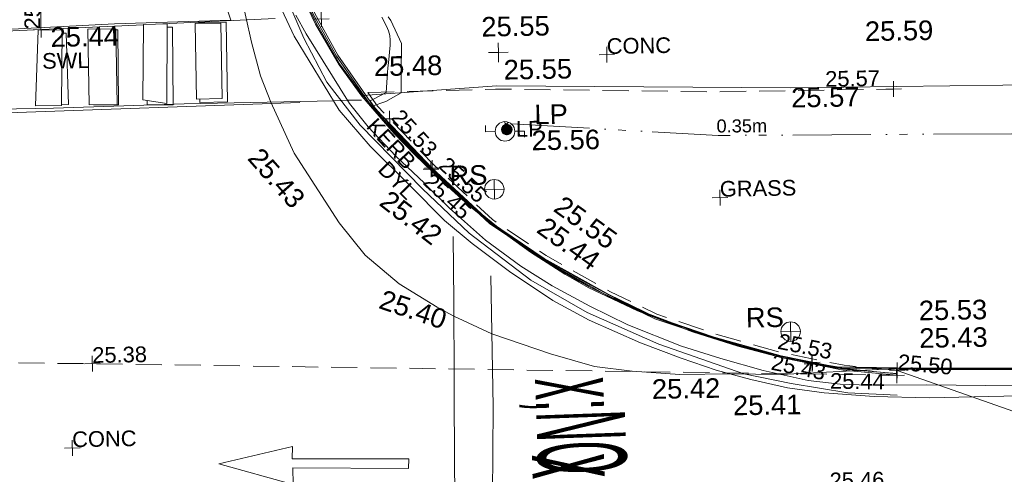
# Model space of a CAD drawing. Header units: millimetres. Extents: x -287732 to 520720, y -88450 to 287754.
# Tile 133 of 256: x -212884 to -194006, y 82152 to 90864. Entities that reach past the tile are written whole.
import ezdxf

# ---------------------------------------------------------------- set-up
doc = ezdxf.new("R2010")
doc.units = ezdxf.units.MM
for name, pattern in [('IMPORT-CENTER _6_', [2000, 1250, -250, 250, -250]), ('IMPORT-DASHED _2_', [750, 500, -250]), ('IMPORT-UG_ELEC_STREET LIGHTING_QLB2 _2_', [2700, 1500, -300, 0, -250, 150, -300, 0, -200])]:
    doc.linetypes.add(name, pattern=pattern)
for name, color, linetype, lineweight, true_color in [('00_TOPO_FOOTPATH', 7, 'Continuous', 9, 0xa50000), ('00_TOPO_FURN_LAMP_POST', 7, 'Continuous', 9, 0x666666), ('00_TOPO_FURN_SIGN', 7, 'Continuous', 9, 0x666666), ('00_TOPO_KERB_BOTTOM', 1, 'Continuous', 9, 0xff0000), ('00_TOPO_KERB_TOP', 7, 'Continuous', 9, 0xa500a5), ('00_TOPO_LEVEL_SPOT', 7, 'Continuous', 9, 0x666666), ('00_TOPO_ROAD_MARKING_ARROWS', 7, 'Continuous', 9, 0x999999), ('00_TOPO_ROAD_MARKING_WHITE_CONTINUOUS', 7, 'Continuous', 9, 0x999999), ('00_TOPO_ROAD_MARKING_WHITE_DASH', 7, 'Continuous', 9, 0x999999), ('00_TOPO_ROAD_MARKING_YELLOW_CONTINUOUS', 40, 'Continuous', 9, 0xffbf00), ('01_DTM_CONTOUR_MNR', 7, 'Continuous', 9, 0xa5a552), ('12333-PUM-2D-U-0001-C01 - Rev2_REVIT IMPORT_dwg', 7, 'Continuous', 9, 0x767676), ('CONTOURS_MINOR', 7, 'Continuous', 9, 0x00a5a5), ('FORM_LINE', 7, 'IMPORT-DASHED _2_', 9, 0x00a500), ('FORM_LINE_LVL', 7, 'Continuous', 9, 0x00a500), ('KERB_BOTTOM', 7, 'Continuous', 9, 0x0000a5), ('KERB_BOTTOM_LVL', 7, 'Continuous', 9, 0x0000a5), ('KERB_BOTTOM_TXT', 7, 'Continuous', 9, 0x0000a5), ('KERB_TOP', 2, 'Continuous', 9, 0xffff00), ('KERB_TOP_LVL', 2, 'Continuous', 9, 0xffff00), ('LAMPPOST', 6, 'Continuous', 9, 0xff00ff), ('LAMPPOST_TXT', 6, 'Continuous', 9, 0xff00ff), ('MARKINGS_DOUBLE_YELLOW', 7, 'Continuous', 9, 0xc0c0c0), ('MARKINGS_DOUBLE_YELLOW_TXT', 7, 'Continuous', 9, 0xc0c0c0), ('MARKINGS_WHITE_LINE', 7, 'Continuous', 9, 0xc0c0c0), ('MARKINGS_WHITE_LINE_TXT', 7, 'Continuous', 9, 0xc0c0c0), ('PUM-ELECTRIC-SL-QLB2', 7, 'IMPORT-UG_ELEC_STREET LIGHTING_QLB2 _2_', 9, 0xff7f7f), ('ROAD_CROWNLINE', 7, 'IMPORT-CENTER _6_', 9, 0xa500a5), ('ROAD_CROWNLINE_LVL', 7, 'Continuous', 9, 0xa500a5)]:
    doc.layers.add(name, color=color, linetype=linetype, lineweight=lineweight, true_color=true_color)
for name, color, linetype, lineweight in [('00_TOPO_PEDASTRIAN', 7, 'Continuous', 9), ('00_TOPO_ROAD_TEXT', 7, 'Continuous', 9), ('00_TOPO_SURFACE', 7, 'Continuous', 9), ('CHANGE_OF_SURFACE', 7, 'IMPORT-DASHED _2_', 9), ('CHANGE_OF_SURFACE_LVL', 7, 'Continuous', 9), ('GEN-TEXT', 7, 'Continuous', 9), ('Text', 7, 'Continuous', 9), ('TEXT_TXT', 7, 'Continuous', 9)]:
    doc.layers.add(name, color=color, linetype=linetype, lineweight=lineweight)
doc.styles.add('Arial_1', font='arial.ttf', dxfattribs={"height": 250})
doc.styles.add('Arial_3', font='arial.ttf', dxfattribs={"height": 300})
doc.styles.add('Swis721 Lt BT_13', font='swissl.ttf', dxfattribs={"width": 0.341864, "height": 1700})
doc.styles.add('Swis721 Lt BT_2', font='swissl.ttf', dxfattribs={"height": 375})
doc.styles.add('Swis721 Lt BT_23', font='swissl.ttf', dxfattribs={"width": 0.371776, "height": 1800})

# ---------------------------------------------------------------- blocks, each defined once
blk = doc.blocks.new('12333-PUM-2D-U-0001-C01 - Rev2_REVIT IMPORT_dwg_MSL_RoadSign_SYM-2077193-Site Location Plan Proposed')
at = {"layer": '00_TOPO_FURN_SIGN', "color": 254, "true_color": 0xcccccc}
for p, q in [((-500, 0), (500, 0)), ((0, -500), (0, 500))]:
    blk.add_line(p, q, dxfattribs=at)
blk.add_circle((0, 0), 500, dxfattribs=at)
blk = doc.blocks.new('12333-PUM-2D-U-0001-C01 - Rev2_REVIT IMPORT_dwg_MSL_Lamp_Post_SYM-2077199-Site Location Plan Proposed')
at = {"layer": '00_TOPO_FURN_LAMP_POST', "color": 254, "true_color": 0xcccccc, "flags": 128}
for points in [[(-500, 0), (-1000, 0), (-1000, 317)], [(500, 0), (1000, 0), (1000, -317)]]:
    blk.add_lwpolyline(points, dxfattribs=at)
at = {"layer": '00_TOPO_FURN_LAMP_POST', "color": 254, "true_color": 0xcccccc}
blk.add_circle((0, 0), 500, dxfattribs=at)
blk = doc.blocks.new('12333-PUM-2D-U-0001-C01 - Rev2_REVIT IMPORT_dwg_MM-2077200-Site Location Plan Proposed')
at = {"layer": '00_TOPO_LEVEL_SPOT', "color": 254, "true_color": 0xcccccc, "flags": 128}
for points in [[(0, -500), (0, 0), (-500, 0)], [(500, 0), (0, 0), (0, 500)]]:
    blk.add_lwpolyline(points, dxfattribs=at)
blk = doc.blocks.new('12333-PUM-2D-U-0001-C01 - Rev2_REVIT IMPORT_dwg_MGS62954_T2_Galway_ITM_3d_Rev1-2077680-Site Location Plan Proposed')
at = {"layer": '00_TOPO_FOOTPATH', "color": 254, "true_color": 0xcccccc, "flags": 128}
blk.add_lwpolyline([(533731790, 725642585), (533731866, 725645977), (533731826, 725648250), (533726759, 725648286), (533721646, 725648250), (533715953, 725648383), (533710534, 725648402), (533705457, 725648427), (533699817, 725648562), (533697245, 725648420)], dxfattribs=at)
at = {"layer": '00_TOPO_KERB_BOTTOM', "color": 254, "true_color": 0xcccccc, "flags": 128}
blk.add_lwpolyline([(533696151, 725650262), (533696364, 725649803), (533696802, 725649013), (533697225, 725648405), (533697832, 725647683), (533698233, 725647262), (533698845, 725646651), (533699243, 725646276), (533699753, 725645850), (533700411, 725645361), (533701057, 725644932), (533701505, 725644664), (533702438, 725644200), (533702906, 725644013), (533703489, 725643779), (533704350, 725643490), (533705078, 725643289), (533705711, 725643141), (533706248, 725643037), (533707765, 725642985), (533711853, 725642914)], dxfattribs=at)
at = {"layer": '00_TOPO_KERB_TOP', "color": 254, "true_color": 0xcccccc, "flags": 128}
blk.add_lwpolyline([(533696174, 725650270), (533696385, 725649814), (533696810, 725649034), (533697245, 725648420), (533697376, 725648263), (533697645, 725647944), (533697850, 725647699), (533698250, 725647279), (533698861, 725646669), (533699259, 725646294), (533699768, 725645869), (533700425, 725645381), (533701070, 725644952), (533701516, 725644686), (533702448, 725644223), (533702915, 725644036), (533703498, 725643802), (533704357, 725643513), (533705084, 725643312), (533705716, 725643164), (533706250, 725643061), (533707766, 725643009), (533711854, 725642938)], dxfattribs=at)
at = {"layer": '00_TOPO_PEDASTRIAN', "color": 254, "true_color": 0xcccccc}
for p, q in [((533693027, 725648409), (533693065, 725649857)), ((533693065, 725649857), (533693522, 725649857)), ((533693522, 725649857), (533693484, 725648333)), ((533694056, 725648409), (533694056, 725649857)), ((533694056, 725649857), (533694551, 725649857)), ((533694551, 725649857), (533694551, 725648409)), ((533691046, 725649781), (533690970, 725648333)), ((533691046, 725649781), (533691503, 725649781)), ((533691465, 725648333), (533691503, 725649781)), ((533691998, 725648333), (533691998, 725649781)), ((533691998, 725649781), (533692532, 725649781)), ((533692532, 725649781), (533692532, 725648333)), ((533690970, 725648333), (533691465, 725648333)), ((533691998, 725648333), (533692532, 725648333)), ((533693027, 725648409), (533693484, 725648333)), ((533694056, 725648409), (533694551, 725648409))]:
    blk.add_line(p, q, dxfattribs=at)
at = {"layer": '00_TOPO_ROAD_MARKING_ARROWS', "color": 254, "true_color": 0xcccccc, "flags": 128}
blk.add_lwpolyline([(533698000, 725641260), (533695780, 725641310), (533695780, 725640990), (533694360, 725641410), (533695780, 725641720), (533695770, 725641480), (533698010, 725641440)], close=True, dxfattribs=at)
at = {"layer": '00_TOPO_ROAD_MARKING_WHITE_CONTINUOUS', "color": 254, "true_color": 0xcccccc, "flags": 128}
for points in [[(533693330, 725668390), (533693300, 725666820), (533693270, 725664250), (533693220, 725661720), (533693220, 725660370), (533693250, 725658520), (533693310, 725656940), (533693370, 725655920), (533693470, 725655070), (533693700, 725653750), (533693970, 725652570), (533694270, 725651440), (533694740, 725649910)], [(533687970, 725649740), (533690290, 725649800), (533692510, 725649880), (533694740, 725649910)], [(533697220, 725648330), (533696951, 725648335), (533696686, 725648327), (533693820, 725648320), (533691310, 725648280), (533687420, 725648280)], [(533698930, 725645690), (533698920, 725644450), (533698900, 725642970), (533698880, 725641120), (533698920, 725639720), (533698890, 725637850), (533698890, 725636760)]]:
    blk.add_lwpolyline(points, dxfattribs=at)
at = {"layer": '00_TOPO_ROAD_MARKING_WHITE_DASH', "color": 254, "true_color": 0xcccccc, "flags": 128}
blk.add_lwpolyline([(533699640, 725644920), (533699640, 725642410), (533699600, 725640700), (533699620, 725639060), (533699610, 725637170)], dxfattribs=at)
at = {"layer": '00_TOPO_ROAD_MARKING_YELLOW_CONTINUOUS', "color": 254, "true_color": 0xcccccc, "flags": 128}
for points in [[(533695990, 725649980), (533696180, 725649620), (533696990, 725648270), (533697340, 725647820), (533697860, 725647250), (533698400, 725646720), (533698410, 725646700), (533698870, 725646230), (533699550, 725645610), (533700220, 725645100), (533700810, 725644710), (533701530, 725644310), (533702250, 725643940), (533703270, 725643510), (533704020, 725643260), (533704830, 725643020), (533705690, 725642810), (533706300, 725642730), (533706850, 725642700), (533707960, 725642690), (533709650, 725642640)], [(533710000, 725642450), (533708000, 725642440), (533706950, 725642480), (533705990, 725642570), (533705290, 725642680), (533704590, 725642850), (533703930, 725643040), (533703260, 725643280), (533702490, 725643590), (533701510, 725644040), (533700820, 725644430), (533700000, 725645000), (533699290, 725645550), (533698770, 725646000), (533698120, 725646680), (533697370, 725647450), (533696790, 725648150), (533695950, 725649580), (533695720, 725650090)]]:
    blk.add_lwpolyline(points, dxfattribs=at)
at = {"layer": '00_TOPO_SURFACE', "color": 254, "true_color": 0xcccccc, "flags": 128}
blk.add_lwpolyline([(533688277, 725651521), (533689590, 725651530), (533690812, 725651540), (533692600, 725651510), (533694243, 725651543), (533694700, 725651540), (533694930, 725650460), (533695130, 725649480), (533695290, 725648830), (533695480, 725648324), (533695910, 725647340), (533696750, 725645990), (533697240, 725645360), (533697880, 725644800), (533698600, 725644340), (533698916, 725644160), (533699640, 725643810), (533700760, 725643410), (533701600, 725643150), (533702320, 725643050), (533703230, 725642970), (533704198, 725642963), (533705169, 725642937), (533707170, 725643005)], dxfattribs=at)
at = {"layer": '01_DTM_CONTOUR_MNR', "color": 254, "true_color": 0xcccccc, "flags": 128}
blk.add_lwpolyline([(533709682, 725642961), (533707770, 725643003), (533707556, 725643010), (533706592, 725643041), (533706250, 725643057), (533705792, 725643144), (533705719, 725643158), (533705633, 725643178), (533705080, 725643307), (533704820, 725643374), (533704359, 725643507), (533703845, 725643674), (533703498, 725643796), (533703157, 725643932), (533702915, 725644025), (533702623, 725644141), (533702448, 725644215), (533701903, 725644486), (533701517, 725644686), (533701328, 725644790), (533701068, 725644946), (533700731, 725645165), (533700425, 725645375), (533700075, 725645627), (533699765, 725645865), (533699435, 725646133), (533699255, 725646288), (533699031, 725646495), (533698854, 725646664), (533698516, 725646997), (533698245, 725647275), (533698069, 725647453), (533697844, 725647694), (533697711, 725647842), (533697519, 725648076), (533697420, 725648210), (533697688, 725648298), (533697980, 725648460), (533697988, 725648898), (533698007, 725649407), (533697806, 725649846), (533697760, 725649920)], dxfattribs=at)
at = {"xscale": 0.375, "yscale": 0.375, "zscale": 0.375}
for name, p in [('12333-PUM-2D-U-0001-C01 - Rev2_REVIT IMPORT_dwg_MM-2077200-Site Location Plan Proposed', (533699860, 725649200)), ('12333-PUM-2D-U-0001-C01 - Rev2_REVIT IMPORT_dwg_MSL_Lamp_Post_SYM-2077199-Site Location Plan Proposed', (533699960, 725647685)), ('12333-PUM-2D-U-0001-C01 - Rev2_REVIT IMPORT_dwg_MSL_RoadSign_SYM-2077193-Site Location Plan Proposed', (533699735, 725646579)), ('12333-PUM-2D-U-0001-C01 - Rev2_REVIT IMPORT_dwg_MSL_RoadSign_SYM-2077193-Site Location Plan Proposed', (533705369, 725643753))]:
    blk.add_blockref(name, p, dxfattribs=at)
at = {"layer": '00_TOPO_FOOTPATH', "color": 251, "true_color": 0x666666, "char_height": 375, "width": 1495.9, "attachment_point": 1, "line_spacing_factor": 1.005062, "style": 'Swis721 Lt BT_2'}
for s, insert in [('25.55', (533699542, 725649884)), ('25.59', (533706893, 725649670)), ('25.48', (533697469, 725649163)), ('25.57', (533705457, 725648422))]:
    blk.add_mtext(s, dxfattribs=dict(at, insert=insert))
at = {"layer": '00_TOPO_FURN_LAMP_POST', "char_height": 375, "attachment_point": 1, "line_spacing_factor": 1.005062, "style": 'Swis721 Lt BT_2'}
for s, insert, width in [('LP', (533700529, 725648187), 707.59), ('25.56', (533700467, 725647689), 1495.9)]:
    blk.add_mtext(s, dxfattribs=dict(at, insert=insert, width=width))
at = {"layer": '00_TOPO_FURN_SIGN', "char_height": 375, "width": 783.57, "attachment_point": 1, "line_spacing_factor": 1.005062, "style": 'Swis721 Lt BT_2'}
for insert in [(533698881, 725647047), (533704515, 725644221)]:
    blk.add_mtext('RS', dxfattribs=dict(at, insert=insert))
at = {"layer": '00_TOPO_KERB_BOTTOM', "color": 251, "true_color": 0x666666, "insert": (533700733, 725646056), "char_height": 375, "width": 1495.9, "attachment_point": 1, "rotation": 323.1789, "line_spacing_factor": 1.005062, "style": 'Swis721 Lt BT_2'}
blk.add_mtext('25.44', dxfattribs=at)
at = {"layer": '00_TOPO_KERB_BOTTOM', "color": 251, "true_color": 0x666666, "insert": (533707833, 725643773), "char_height": 375, "width": 1495.9, "attachment_point": 1, "line_spacing_factor": 1.005062, "style": 'Swis721 Lt BT_2'}
blk.add_mtext('25.43', dxfattribs=at)
at = {"layer": '00_TOPO_KERB_TOP', "color": 251, "true_color": 0x666666, "insert": (533701064, 725646456), "char_height": 375, "width": 1495.9, "attachment_point": 1, "rotation": 323.1789, "line_spacing_factor": 1.005062, "style": 'Swis721 Lt BT_2'}
blk.add_mtext('25.55', dxfattribs=at)
at = {"layer": '00_TOPO_KERB_TOP', "color": 251, "true_color": 0x666666, "insert": (533707833, 725644301), "char_height": 375, "width": 1495.9, "attachment_point": 1, "line_spacing_factor": 1.005062, "style": 'Swis721 Lt BT_2'}
blk.add_mtext('25.53', dxfattribs=at)
at = {"layer": '00_TOPO_LEVEL_SPOT', "insert": (533699955, 725649053), "char_height": 375, "width": 1495.9, "attachment_point": 1, "line_spacing_factor": 1.005062, "style": 'Swis721 Lt BT_2'}
blk.add_mtext('25.55', dxfattribs=at)
at = {"layer": '00_TOPO_ROAD_MARKING_WHITE_CONTINUOUS', "color": 251, "true_color": 0x666666, "insert": (533691280, 725649831), "char_height": 375, "width": 1495.9, "attachment_point": 1, "line_spacing_factor": 1.005062, "style": 'Swis721 Lt BT_2'}
blk.add_mtext('25.44', dxfattribs=at)
at = {"layer": '00_TOPO_ROAD_MARKING_YELLOW_CONTINUOUS', "color": 251, "true_color": 0x666666, "insert": (533697737, 725646620), "char_height": 375, "width": 1495.9, "attachment_point": 1, "rotation": 321.2972, "line_spacing_factor": 1.005062, "style": 'Swis721 Lt BT_2'}
blk.add_mtext('25.42', dxfattribs=at)
at = {"layer": '00_TOPO_ROAD_MARKING_YELLOW_CONTINUOUS', "color": 251, "true_color": 0x666666, "insert": (533702690, 725642885), "char_height": 375, "width": 1495.9, "attachment_point": 1, "line_spacing_factor": 1.005062, "style": 'Swis721 Lt BT_2'}
blk.add_mtext('25.42', dxfattribs=at)
at = {"layer": '00_TOPO_ROAD_TEXT', "color": 251, "true_color": 0x666666, "attachment_point": 1, "line_spacing_factor": 1.005062}
for s, insert, char_height, width, rotation, style in [('x;NO', (533702151, 725642960), 1700, 2088.21, 271.0429, 'Swis721 Lt BT_13'), ('x;ENTRY', (533702168, 725641495), 1800, 4215.93, 270.6275, 'Swis721 Lt BT_23')]:
    blk.add_mtext(s, dxfattribs=dict(at, insert=insert, char_height=char_height, width=width, rotation=rotation, style=style))
at = {"layer": '00_TOPO_SURFACE', "color": 251, "true_color": 0x666666, "char_height": 375, "width": 1495.9, "attachment_point": 1, "line_spacing_factor": 1.005062, "style": 'Swis721 Lt BT_2'}
for s, insert, rotation in [('25.43', (533695283, 725647489), 310.5248), ('25.40', (533697584, 725644700), 340.4688)]:
    blk.add_mtext(s, dxfattribs=dict(at, insert=insert, rotation=rotation))
at = {"layer": '00_TOPO_SURFACE', "color": 251, "true_color": 0x666666, "insert": (533704239, 725642543), "char_height": 375, "width": 1495.9, "attachment_point": 1, "line_spacing_factor": 1.005062, "style": 'Swis721 Lt BT_2'}
blk.add_mtext('25.41', dxfattribs=at)
blk = doc.blocks.new('12333-PUM-2D-U-0001-C01 - Rev2_REVIT IMPORT_dwg_SPOT-2077769-Site Location Plan Proposed')
at = {"layer": 'CHANGE_OF_SURFACE_LVL', "color": 253, "true_color": 0xaaaaaa}
for p, q in [((-500, 0), (500, 0)), ((0, 500), (0, -500))]:
    blk.add_line(p, q, dxfattribs=at)
blk = doc.blocks.new('12333-PUM-2D-U-0001-C01 - Rev2_REVIT IMPORT_dwg_SPOT-2077773-Site Location Plan Proposed')
at = {"layer": 'FORM_LINE_LVL', "color": 9, "true_color": 0xaae1aa}
for p, q in [((-500, 0), (500, 0)), ((0, 500), (0, -500))]:
    blk.add_line(p, q, dxfattribs=at)
blk = doc.blocks.new('12333-PUM-2D-U-0001-C01 - Rev2_REVIT IMPORT_dwg_SPOT-V272-Site Location Plan Proposed')
at = {"layer": 'KERB_BOTTOM_LVL', "color": 9, "true_color": 0xaaaae1}
for p, q in [((-500, 0), (500, 0)), ((0, 500), (0, -500))]:
    blk.add_line(p, q, dxfattribs=at)
blk = doc.blocks.new('12333-PUM-2D-U-0001-C01 - Rev2_REVIT IMPORT_dwg_SPOT-2077810-Site Location Plan Proposed')
at = {"layer": 'KERB_TOP_LVL', "color": 51, "true_color": 0xffffaa}
for p, q in [((-500, 0), (500, 0)), ((0, 500), (0, -500))]:
    blk.add_line(p, q, dxfattribs=at)
blk = doc.blocks.new('12333-PUM-2D-U-0001-C01 - Rev2_REVIT IMPORT_dwg_MH_CIR2-2077688-Site Location Plan Proposed')
at = {"layer": 'LAMPPOST', "color": 211, "true_color": 0xffaaff}
for p, q in [((-499, -33), (33, 499)), ((-496, 60), (-60, 496)), ((-488, -111), (111, 488)), ((-467, -180), (180, 467)), ((-467, 179), (-179, 467)), ((-438, -241), (241, 438)), ((-403, -296), (296, 403)), ((-362, -345), (345, 362)), ((-315, -388), (388, 315)), ((-263, -425), (425, 263)), ((-204, -456), (456, 204)), ((-138, -480), (480, 138)), ((-64, -496), (496, 64)), ((22, -500), (500, -22)), ((128, -483), (483, -128)), ((305, -396), (396, -305))]:
    blk.add_line(p, q, dxfattribs=at)
at = {"layer": 'LAMPPOST', "color": 211, "true_color": 0xffaaff, "flags": 128}
blk.add_lwpolyline([(475, -154), (500, 0), (475, 154), (404, 293), (293, 404), (154, 475), (0, 500), (-154, 475), (-293, 404), (-404, 293), (-475, 154), (-500, 0), (-475, -154), (-404, -293), (-293, -404), (-154, -475), (0, -500), (154, -475), (293, -404), (404, -293)], close=True, dxfattribs=at)
blk = doc.blocks.new('12333-PUM-2D-U-0001-C01 - Rev2_REVIT IMPORT_dwg_SPOT-2077774-Site Location Plan Proposed')
at = {"layer": 'ROAD_CROWNLINE_LVL', "color": 254, "true_color": 0xe1aae1}
for p, q in [((-500, 0), (500, 0)), ((0, 500), (0, -500))]:
    blk.add_line(p, q, dxfattribs=at)
blk = doc.blocks.new('12333-PUM-2D-U-0001-C01 - Rev2_REVIT IMPORT_dwg_SPOT-2077713-Site Location Plan Proposed')
at = {"layer": 'Text', "color": 253, "true_color": 0xaaaaaa}
for p, q in [((-500, 0), (500, 0)), ((0, 500), (0, -500))]:
    blk.add_line(p, q, dxfattribs=at)
blk = doc.blocks.new('12333-PUM-2D-U-0001-C01 - Rev2_REVIT IMPORT_dwg-1620468-Site Location Plan Proposed')
at = {"layer": 'CHANGE_OF_SURFACE', "color": 253, "true_color": 0xaaaaaa, "flags": 128}
for points in [[(56266, 32620), (58713, 32644), (62905, 32520), (66342, 32511)], [(56266, 32620), (56443, 32358), (56902, 31863), (57517, 31199), (58611, 30146), (59625, 29437), (60847, 28724), (61728, 28279), (62840, 27881), (64114, 27498), (65301, 27236), (66318, 27120)]]:
    blk.add_lwpolyline(points, dxfattribs=at)
at = {"layer": 'CONTOURS_MINOR', "color": 254, "true_color": 0xaae1e1, "flags": 128}
blk.add_lwpolyline([(69948, 25769), (66318, 27119), (66308, 27059), (65288, 27165), (65113, 27202), (65026, 27221), (64938, 27240), (64851, 27260), (64764, 27280), (64096, 27435), (63475, 27615), (63365, 27647), (63255, 27679), (63145, 27712), (63035, 27746), (62816, 27813), (62394, 27961), (62278, 28001), (62163, 28043), (62048, 28084), (61933, 28127), (61703, 28212), (61339, 28392), (61251, 28436), (61163, 28480), (61075, 28525), (60988, 28571), (60814, 28663), (60403, 28897), (60266, 28975), (60129, 29054), (59993, 29133), (59857, 29213), (59585, 29373), (59271, 29586), (59151, 29668), (59032, 29751), (58914, 29835), (58797, 29920), (58562, 30091), (58217, 30417), (58089, 30537), (57963, 30659), (57837, 30781), (57712, 30904), (57463, 31152), (57290, 31334), (57204, 31425), (57118, 31517), (57033, 31609), (56948, 31702), (56849, 31811), (56781, 31886), (56713, 31961), (56646, 32037), (56578, 32113), (56396, 32318), (56298, 32469), (56331, 32474), (56358, 32489), (56618, 32619), (56631, 32808), (56639, 32902), (56647, 32996), (56657, 33090), (56668, 33184), (56708, 33522), (56711, 33617), (56703, 33709), (56679, 33799), (56644, 33887), (56558, 34059)], dxfattribs=at)
at = {"layer": 'FORM_LINE', "color": 9, "true_color": 0xaae1aa, "flags": 128}
blk.add_lwpolyline([(39727, 27829), (50893, 27517), (66307, 27026)], dxfattribs=at)
at = {"layer": 'GEN-TEXT', "color": 253, "true_color": 0xaaaaaa, "flags": 128}
for points in [[(58945, 32002), (58875, 31931)], [(58875, 32002), (58945, 31931)]]:
    blk.add_lwpolyline(points, close=True, dxfattribs=at)
at = {"layer": 'KERB_BOTTOM', "color": 9, "true_color": 0xaaaae1, "flags": 128}
blk.add_lwpolyline([(54557, 38991), (54571, 37787), (54585, 37078), (54640, 36453), (54742, 35855), (54989, 34810), (55243, 34140), (55672, 33329), (56369, 32299), (57450, 31132), (58551, 30073), (59574, 29357), (60802, 28641), (61691, 28192), (62810, 27791), (64090, 27407), (65285, 27142), (66307, 27026)], dxfattribs=at)
at = {"layer": 'KERB_TOP', "color": 51, "true_color": 0xffffaa, "flags": 128}
blk.add_lwpolyline([(54557, 38991), (54589, 38991), (54602, 37788), (54616, 37080), (54671, 36457), (54773, 35861), (55019, 34819), (55271, 34153), (55699, 33346), (56393, 32319), (56856, 31820), (57472, 31154), (58571, 30097), (59590, 29384), (60816, 28669), (61703, 28220), (62820, 27821), (64098, 27437), (65290, 27173), (66311, 27057)], dxfattribs=at)
at = {"layer": 'MARKINGS_DOUBLE_YELLOW', "color": 254, "true_color": 0xeaeaea, "flags": 128}
blk.add_lwpolyline([(54195, 38013), (54204, 36974), (54337, 35962), (54648, 34683), (55056, 33688), (55483, 32836), (56104, 32001), (57277, 30758), (58156, 29896), (59328, 28973), (60394, 28334), (61761, 27703), (63377, 27108), (64283, 26904), (65367, 26708), (66308, 26646)], dxfattribs=at)
at = {"layer": 'MARKINGS_WHITE_LINE', "color": 254, "true_color": 0xeaeaea}
for p, q in [((47062, 33850), (51985, 33996)), ((52220, 34002), (54515, 34070)), ((53041, 34017), (53041, 34002)), ((54959, 32454), (45847, 32294))]:
    blk.add_line(p, q, dxfattribs=at)
at = {"layer": 'MARKINGS_WHITE_LINE', "color": 254, "true_color": 0xeaeaea, "flags": 128}
for points in [[(53041, 32555), (53041, 32490), (53573, 32490), (53573, 34017), (53041, 34017)], [(50386, 32488), (50519, 32490), (50501, 33863), (50422, 33862)], [(50998, 32478), (51478, 32472), (51495, 33904), (51452, 33905)], [(52029, 32541), (52028, 32460), (52526, 32454), (52543, 33940), (52441, 33941)]]:
    blk.add_lwpolyline(points, dxfattribs=at)
at = {"layer": 'PUM-ELECTRIC-SL-QLB2', "color": 254, "true_color": 0xffd4d4, "flags": 128}
blk.add_lwpolyline([(59005, 31971), (62965, 31682), (71363, 31586), (76450, 31586), (82017, 31615), (87942, 31476), (94896, 31489), (101140, 31423), (108266, 31421), (114930, 31283), (120436, 31434), (126275, 31402), (130992, 31109), (136316, 31436), (141925, 31487), (145852, 31022)], dxfattribs=at)
blk.add_lwpolyline([(59005, 31971), (62965, 31682), (71363, 31586), (76450, 31586), (82017, 31615), (87942, 31476), (94896, 31489), (101140, 31423), (108266, 31421), (114930, 31283), (120436, 31434), (126275, 31402), (130992, 31109), (136316, 31436), (141925, 31487), (145852, 31022)], dxfattribs=at)
at = {"layer": 'ROAD_CROWNLINE', "color": 254, "true_color": 0xe1aae1, "flags": 128}
blk.add_lwpolyline([(50017, 33937), (50181, 42277), (50538, 49563), (50767, 65954), (50960, 79732), (51224, 96758), (51752, 113780)], dxfattribs=at)
blk.add_blockref('12333-PUM-2D-U-0001-C01 - Rev2_REVIT IMPORT_dwg_MGS62954_T2_Galway_ITM_3d_Rev1-2077680-Site Location Plan Proposed', (-533641080, -725615854))
for name, p, xscale, yscale, zscale in [('12333-PUM-2D-U-0001-C01 - Rev2_REVIT IMPORT_dwg_SPOT-2077769-Site Location Plan Proposed', (55399, 34046), 0.3, 0.3, 0.3), ('12333-PUM-2D-U-0001-C01 - Rev2_REVIT IMPORT_dwg_SPOT-2077774-Site Location Plan Proposed', (50017, 33937), 0.3, 0.3, 0.3), ('12333-PUM-2D-U-0001-C01 - Rev2_REVIT IMPORT_dwg_SPOT-2077713-Site Location Plan Proposed', (60858, 33265), 0.3, 0.3, 0.3), ('12333-PUM-2D-U-0001-C01 - Rev2_REVIT IMPORT_dwg_SPOT-2077769-Site Location Plan Proposed', (66342, 32511), 0.3, 0.3, 0.3), ('12333-PUM-2D-U-0001-C01 - Rev2_REVIT IMPORT_dwg_SPOT-2077769-Site Location Plan Proposed', (56673, 32111), 0.3, 0.3, 0.3), ('12333-PUM-2D-U-0001-C01 - Rev2_REVIT IMPORT_dwg_MH_CIR2-2077688-Site Location Plan Proposed', (58915, 31866), 0.2, 0.2, 0.2), ('12333-PUM-2D-U-0001-C01 - Rev2_REVIT IMPORT_dwg_SPOT-V272-Site Location Plan Proposed', (57450, 31132), 0.3, 0.3, 0.3), ('12333-PUM-2D-U-0001-C01 - Rev2_REVIT IMPORT_dwg_SPOT-2077810-Site Location Plan Proposed', (57472, 31154), 0.3, 0.3, 0.3), ('12333-PUM-2D-U-0001-C01 - Rev2_REVIT IMPORT_dwg_SPOT-2077713-Site Location Plan Proposed', (62978, 30492), 0.3, 0.3, 0.3), ('12333-PUM-2D-U-0001-C01 - Rev2_REVIT IMPORT_dwg_SPOT-2077773-Site Location Plan Proposed', (50893, 27517), 0.3, 0.3, 0.3), ('12333-PUM-2D-U-0001-C01 - Rev2_REVIT IMPORT_dwg_SPOT-V272-Site Location Plan Proposed', (64688, 27275), 0.3, 0.3, 0.3), ('12333-PUM-2D-U-0001-C01 - Rev2_REVIT IMPORT_dwg_SPOT-2077810-Site Location Plan Proposed', (64694, 27305), 0.3, 0.3, 0.3), ('12333-PUM-2D-U-0001-C01 - Rev2_REVIT IMPORT_dwg_SPOT-2077769-Site Location Plan Proposed', (66318, 27120), 0.3, 0.3, 0.3), ('12333-PUM-2D-U-0001-C01 - Rev2_REVIT IMPORT_dwg_SPOT-2077773-Site Location Plan Proposed', (66307, 27026), 0.3, 0.3, 0.3), ('12333-PUM-2D-U-0001-C01 - Rev2_REVIT IMPORT_dwg_SPOT-2077713-Site Location Plan Proposed', (50479, 25910), 0.3, 0.3, 0.3)]:
    blk.add_blockref(name, p, dxfattribs=dict(xscale=xscale, yscale=yscale, zscale=zscale))
at = {"layer": 'CHANGE_OF_SURFACE_LVL', "insert": (65036, 32878), "char_height": 300, "width": 1256.11, "attachment_point": 1, "line_spacing_factor": 0.941778, "style": 'Arial_3'}
blk.add_mtext('25.57', dxfattribs=at)
at = {"layer": 'CHANGE_OF_SURFACE_LVL', "char_height": 300, "width": 1256.11, "attachment_point": 1, "line_spacing_factor": 0.941778, "style": 'Arial_3'}
for s, insert, rotation in [('25.53', (56907, 32320), 311.802), ('25.50', (66354, 27433), 353.5189)]:
    blk.add_mtext(s, dxfattribs=dict(at, insert=insert, rotation=rotation))
at = {"layer": 'FORM_LINE_LVL', "insert": (50893, 27832), "char_height": 300, "width": 1256.11, "attachment_point": 1, "line_spacing_factor": 0.941778, "style": 'Arial_3'}
blk.add_mtext('25.38', dxfattribs=at)
at = {"layer": 'FORM_LINE_LVL', "insert": (65033, 27093), "char_height": 300, "width": 1256.11, "attachment_point": 1, "rotation": 358.1771, "line_spacing_factor": 0.941778, "style": 'Arial_3'}
blk.add_mtext('25.44', dxfattribs=at)
at = {"layer": 'KERB_BOTTOM_LVL', "char_height": 300, "width": 1256.11, "attachment_point": 1, "line_spacing_factor": 0.941778, "style": 'Arial_3'}
for s, insert, rotation in [('25.45', (57480, 31079), 316.098), ('25.43', (63949, 27474), 347.5399)]:
    blk.add_mtext(s, dxfattribs=dict(at, insert=insert, rotation=rotation))
at = {"layer": 'KERB_BOTTOM_TXT', "insert": (56429, 32160), "char_height": 300, "width": 1362.62, "attachment_point": 1, "rotation": 311.802, "line_spacing_factor": 0.941778, "style": 'Arial_3'}
blk.add_mtext('KERB', dxfattribs=at)
at = {"layer": 'KERB_TOP_LVL', "char_height": 300, "width": 1256.11, "attachment_point": 1, "line_spacing_factor": 0.941778, "style": 'Arial_3'}
for s, insert, rotation in [('25.55', (57783, 31388), 316.098), ('25.53', (64082, 27872), 347.5399)]:
    blk.add_mtext(s, dxfattribs=dict(at, insert=insert, rotation=rotation))
at = {"layer": 'LAMPPOST_TXT', "insert": (59090, 32024), "char_height": 300, "width": 613.36, "attachment_point": 1, "line_spacing_factor": 0.941778, "style": 'Arial_3'}
blk.add_mtext('LP', dxfattribs=at)
at = {"layer": 'MARKINGS_DOUBLE_YELLOW_TXT', "insert": (56628, 31332), "char_height": 300, "width": 965.96, "attachment_point": 1, "rotation": 313.3153, "line_spacing_factor": 0.941778, "style": 'Arial_3'}
blk.add_mtext('DYL', dxfattribs=at)
at = {"layer": 'MARKINGS_WHITE_LINE_TXT', "insert": (50030, 33485), "char_height": 300, "width": 1083.49, "attachment_point": 1, "line_spacing_factor": 0.941778, "style": 'Arial_3'}
blk.add_mtext('SWL', dxfattribs=at)
at = {"layer": 'PUM-ELECTRIC-SL-QLB2', "insert": (63423, 31983), "char_height": 250, "width": 1160.03, "attachment_point": 2, "rotation": 359.3451, "line_spacing_factor": 0.941778, "style": 'Arial_1'}
blk.add_mtext('0.35m', dxfattribs=at)
blk.add_mtext('0.35m', dxfattribs=at)
at = {"layer": 'ROAD_CROWNLINE_LVL', "insert": (49702, 33944), "char_height": 300, "width": 1256.11, "attachment_point": 1, "rotation": 88.8738, "line_spacing_factor": 0.941778, "style": 'Arial_3'}
blk.add_mtext('25.42', dxfattribs=at)
at = {"layer": 'ROAD_CROWNLINE_LVL', "insert": (64987, 25183), "char_height": 300, "width": 1256.11, "attachment_point": 1, "line_spacing_factor": 0.941778, "style": 'Arial_3'}
blk.add_mtext('25.46', dxfattribs=at)
at = {"layer": 'TEXT_TXT', "char_height": 300, "attachment_point": 1, "line_spacing_factor": 0.941778, "style": 'Arial_3'}
for s, insert, width in [('CONC', (60858, 33580), 1469.14), ('GRASS', (62978, 30807), 1751.95), ('CONC', (50479, 26225), 1469.14)]:
    blk.add_mtext(s, dxfattribs=dict(at, insert=insert, width=width))

msp = doc.modelspace()

# ---------------------------------------------------------------- block references
at = {"layer": '12333-PUM-2D-U-0001-C01 - Rev2_REVIT IMPORT_dwg', "color": 254, "linetype": 'IMPORT-UG_ELEC_STREET LIGHTING_QLB2 _2_', "true_color": 0xffd4d4, "rotation": 0.9999999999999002}
msp.add_blockref('12333-PUM-2D-U-0001-C01 - Rev2_REVIT IMPORT_dwg-1620468-Site Location Plan Proposed', (-261895, 55870), dxfattribs=at)

doc.saveas('drawing.dxf')
